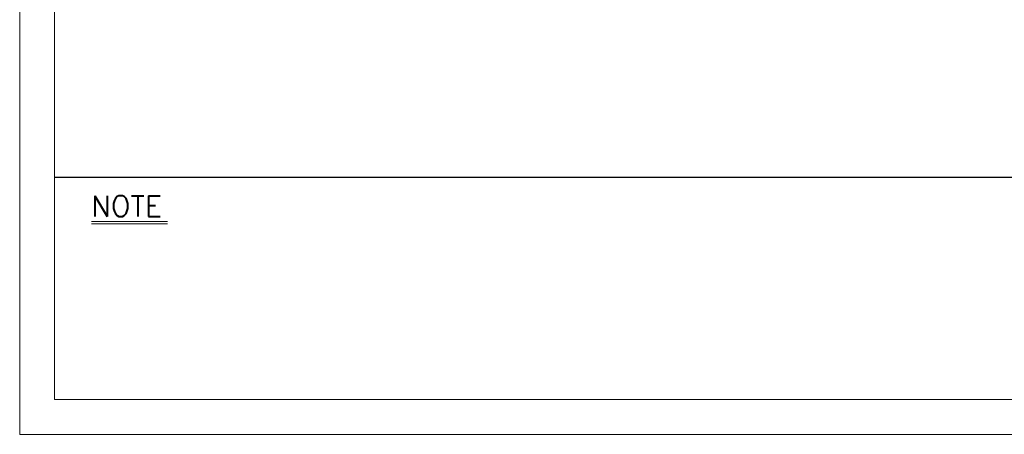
# Model space of a CAD drawing. Header units: millimetres. Extents: x 46891 to 51038, y 6223 to 10291.
# Tile 1 of 5: x 48547 to 49387, y 8529 to 8883. Entities that reach past the tile are written whole.
import ezdxf

# ---------------------------------------------------------------- set-up
doc = ezdxf.new("R2010")
doc.units = ezdxf.units.MM
doc.header["$LTSCALE"] = 0.5
doc.layers.get('0').update_dxf_attribs({"lineweight": 20})
doc.layers.add('3', color=3, linetype='Continuous')
doc.layers.add('4', color=4, linetype='Continuous', lineweight=13)
doc.styles.add('DSR TEXT', font='romans.shx', dxfattribs={"bigfont": 'whgtxt.shx'})

# ---------------------------------------------------------------- blocks, each defined once
blk = doc.blocks.new('A$C13F00394')
for p, q in [((-202.34, 25.67), (-191.42, 25.67)), ((-202.34, 25.3), (-191.42, 25.3))]:
    blk.add_line(p, q)
at = {"layer": '3'}
blk.add_line((0, 32), (-207.68, 32), dxfattribs=at)
at = {"layer": '4', "color": 0, "style": 'DSR TEXT'}
blk.add_text('NOTE', height=3, dxfattribs=at).set_placement((-202.39, 26.38))
blk = doc.blocks.new('A$C1C1952E1')
at = {"color": 1}
blk.add_lwpolyline([(0, 0), (420, 0), (420, 297), (0, 297)], close=True, dxfattribs=at)
at = {"color": 3}
blk.add_lwpolyline([(5, 5), (415, 5), (415, 292), (5, 292)], close=True, dxfattribs=at)

msp = doc.modelspace()

# ---------------------------------------------------------------- block references
at = {"xscale": 5.931900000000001, "yscale": 5.931900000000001, "zscale": 5.931900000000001}
for name, p in [('A$C1C1952E1', (48546.67132, 8528.99552)), ('A$C13F00394', (49808.28288, 8558.65502))]:
    msp.add_blockref(name, p, dxfattribs=at)

doc.saveas('drawing.dxf')
